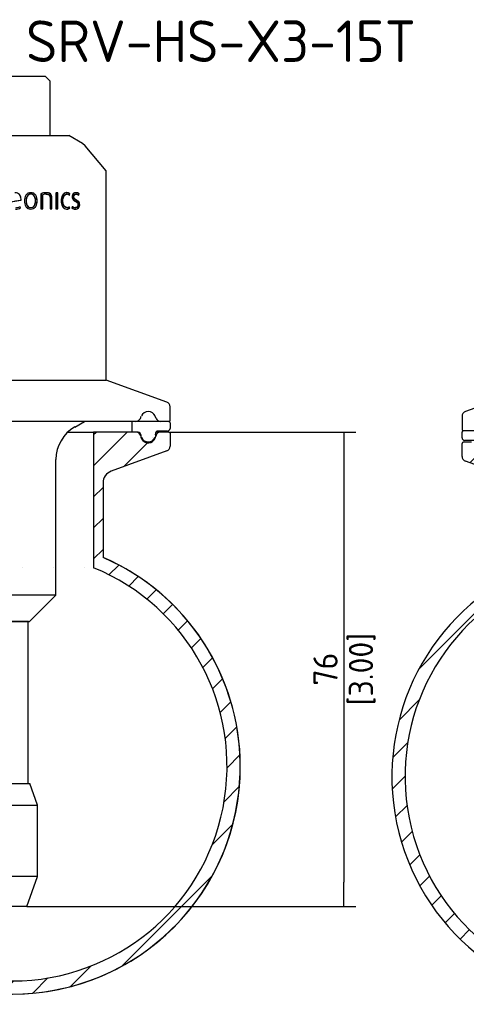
# Paper-space layout 'Sheet1' of a CAD drawing. Header units: millimetres. Extents: x -19 to 280, y -87 to 194.
# Tile 6 of 8: x 133 to 197, y 52 to 194. Entities that reach past the tile are written whole.
import ezdxf
from ezdxf.lldxf.tags import DXFTag

# ---------------------------------------------------------------- set-up
doc = ezdxf.new("R2010")
doc.units = ezdxf.units.MM
for name, color, linetype in [('2.5IN-PIPE_WFT-1', 7, 'Continuous'), ('Default', 7, 'Continuous'), ('SEAL-RING', 7, 'Continuous'), ('SRD-HS-X3-B15T', 7, 'Continuous'), ('SRV-HS-X3-B15T', 7, 'Continuous')]:
    doc.layers.add(name, color=color, linetype=linetype)
doc.styles.add('SEACAD_Solid_Edge_ISO', font='seiso.ttf')
tags = doc.linetypes.add('HIDDEN2', pattern=[4.7625, 3.175, -1.5875]).pattern_tags.tags
tags[6:7] = [DXFTag(74, 4), DXFTag(75, 0), DXFTag(340, '0'), DXFTag(46, 0.0), DXFTag(50, 0.0), DXFTag(44, 0.0), DXFTag(45, 0.0)]
tags[4:5] = [DXFTag(74, 4), DXFTag(75, 0), DXFTag(340, '0'), DXFTag(46, 0.0), DXFTag(50, 0.0), DXFTag(44, 0.0), DXFTag(45, 0.0)]
doc.dimstyles.new('Rheonics_Publish', dxfattribs={"dimtxt": 3.5, "dimasz": 3.5, "dimexe": 1.75, "dimexo": 0, "dimgap": 0.875, "dimtad": 1, "dimdec": 1, "dimlfac": 0.5, "dimdsep": 46, "dimtxsty": 'SEACAD_Solid_Edge_ISO', "dimblk1": '_SE_FILLED', "dimblk2": '_SE_FILLED', "dimsah": 1, "dimcen": 1.75, "dimazin": 0, "dimtfac": 0.5, "dimtdec": 3, "dimtmove": 0, "dimatfit": 3, "dimfxl": 1, "dimarcsym": 0})

# ---------------------------------------------------------------- blocks, each defined once
blk = doc.blocks.new('SE11')
at = {"layer": '2.5IN-PIPE_WFT-1', "linetype": 'Continuous'}
h = blk.add_hatch(dxfattribs=at)
h.set_pattern_fill('LINE', angle=45, style=0)
edge = h.paths.add_edge_path()
edge.add_line((139.6, 138.37), (133.53, 138.37))
edge.add_arc((133.53, 137.65), 0.72, 90, 157)
edge.add_line((132.87, 137.93), (132.72, 137.59))
edge.add_arc((131.73, 138.01), 1.08, 203, 337, ccw=False)
edge.add_line((130.73, 137.59), (130.59, 137.93))
edge.add_arc((129.93, 137.65), 0.72, 23, 90)
edge.add_line((129.93, 138.37), (128.76, 138.37))
edge.add_arc((128.76, 138.19), 0.18, 90, 180)
edge.add_line((128.58, 138.19), (128.58, 136.31))
edge.add_arc((129.3, 136.31), 0.72, 180, 249.9998)
edge.add_line((129.05, 135.63), (137.07, 132.72))
edge.add_arc((136.45, 131.02), 1.8, 0, 70, ccw=False)
edge.add_line((138.25, 131.02), (138.25, 125.19))
edge.add_line((138.25, 125.19), (138.34, 125.19))
edge.add_line((138.34, 125.19), (138.34, 124.98))
edge.add_line((138.34, 124.98), (138.25, 124.98))
edge.add_line((138.25, 124.98), (138.25, 120.26))
edge.add_ellipse((151.3, 90.1), major_axis=(0, 32.86), ratio=1, start_angle=23.3985, end_angle=336.6015)
edge.add_line((164.35, 120.26), (164.35, 131.02))
edge.add_arc((166.15, 131.02), 1.8, 110, 180, ccw=False)
edge.add_line((165.54, 132.72), (173.55, 135.63))
edge.add_arc((173.31, 136.31), 0.72, 290.0002, 360)
edge.add_line((174.03, 136.31), (174.03, 138.19))
edge.add_arc((173.85, 138.19), 0.18, 0, 90)
edge.add_line((173.85, 138.37), (172.68, 138.37))
edge.add_arc((172.68, 137.65), 0.72, 90, 157)
edge.add_line((172.02, 137.93), (171.87, 137.59))
edge.add_arc((170.88, 138.01), 1.08, 203, 337, ccw=False)
edge.add_line((169.88, 137.59), (169.74, 137.93))
edge.add_arc((169.08, 137.65), 0.72, 23, 90)
edge.add_line((169.08, 138.37), (163, 138.37))
edge.add_line((163, 138.37), (163, 118.77))
edge.add_ellipse((151.3, 90.1), major_axis=(0, 30.96), ratio=1, start_angle=22.2012, end_angle=337.7988)
edge.add_line((139.6, 118.77), (139.6, 138.37))
at = {"layer": '2.5IN-PIPE_WFT-1', "color": 7, "linetype": 'Continuous'}
for p, q in [((159.28, 138.37), (163, 138.37)), ((163, 138.37), (163, 118.77)), ((169.08, 138.37), (163, 138.37)), ((169.74, 137.93), (169.88, 137.59)), ((172.02, 137.93), (171.87, 137.59)), ((172.68, 138.37), (172.01, 138.37)), ((173.85, 138.37), (172.68, 138.37)), ((174.03, 138.19), (174.03, 136.31)), ((173.55, 135.63), (165.54, 132.72)), ((164.35, 131.02), (164.35, 120.26))]:
    blk.add_line(p, q, dxfattribs=at)
for centre, radius, start, end in [((169.08, 137.65), 0.72, 23, 90), ((172.68, 137.65), 0.72, 90, 157), ((173.85, 138.19), 0.18, 0, 90), ((170.88, 138.01), 1.08, 203, 337), ((173.31, 136.31), 0.72, 290.0002, 360), ((166.15, 131.02), 1.8, 110, 180), ((151.32, 90.1), 32.86, 0, 66.6231), ((151.32, 90.1), 32.86, 270, 0)]:
    blk.add_arc(centre, radius, start, end, dxfattribs=at)
for major_axis, start_param, end_param in [((-32.86, 0), 5.12077, 10.587193), ((-30.96, 0), -1.183313, 4.324905)]:
    blk.add_ellipse((151.3, 90.1), major_axis=major_axis, ratio=1, start_param=start_param, end_param=end_param, dxfattribs=at)
at = {"layer": 'SEAL-RING', "color": 7, "linetype": 'Continuous'}
for p, q in [((168.49, 139.9), (168.49, 138.33)), ((174.03, 139.68), (174.03, 138.87)), ((169.44, 138.34), (168.49, 138.33)), ((173.67, 138.51), (172.29, 138.51))]:
    blk.add_line(p, q, dxfattribs=at)
for centre, radius, start, end in [((173.67, 139.68), 0.36, 0, 42.2559), ((169.44, 137.98), 0.36, 355.9227, 90.75), ((170.88, 137.88), 1.08, 175.9227, 10.8069), ((172.29, 138.15), 0.36, 90, 190.8069), ((173.67, 138.87), 0.36, 270, 0)]:
    blk.add_arc(centre, radius, start, end, dxfattribs=at)
at = {"layer": 'SRV-HS-X3-B15T', "color": 7, "linetype": 'Continuous'}
for p, q in [((146.62, 189.72), (155.98, 189.72)), ((156.7, 189), (155.98, 189.72)), ((156.7, 181.17), (156.7, 189)), ((143.2, 181.17), (159.4, 181.17)), ((161.37, 180.04), (159.4, 181.17)), ((161.78, 179.68), (161.37, 180.04)), ((164.8, 176.08), (161.78, 179.68)), ((164.8, 145.87), (164.8, 176.08)), ((153.92, 172.71), (153.93, 172.71)), ((155.41, 172.76), (155.41, 170.59)), ((155.62, 170.59), (155.62, 172.62)), ((155.62, 172.62), (155.65, 172.62)), ((155.65, 170.59), (155.65, 172.62)), ((156.14, 172.71), (156.17, 172.71)), ((156.75, 172.15), (156.75, 170.59)), ((156.94, 170.59), (156.94, 172.16)), ((156.94, 172.16), (156.98, 172.16)), ((156.98, 170.59), (156.98, 172.16)), ((157.82, 172.88), (157.6, 172.88)), ((157.6, 172.88), (157.6, 170.59)), ((157.78, 170.59), (157.78, 172.88)), ((157.82, 170.59), (157.82, 172.88)), ((159.11, 172.71), (159.16, 172.71)), ((159.47, 172.6), (159.53, 172.76)), ((159.51, 172.57), (159.58, 172.76)), ((159.53, 172.76), (159.58, 172.76)), ((160.08, 172.33), (160.14, 172.33)), ((160.44, 172.72), (160.5, 172.72)), ((160.8, 172.61), (160.86, 172.76)), ((160.85, 172.57), (160.92, 172.76)), ((160.86, 172.76), (160.92, 172.76)), ((152.43, 170.7), (152.35, 170.9)), ((152.44, 170.7), (152.36, 170.9)), ((152.43, 170.7), (152.44, 170.7)), ((152.5, 171.84), (152.51, 171.97)), ((152.5, 171.84), (152.51, 171.84)), ((152.51, 171.97), (152.51, 171.97)), ((152.51, 171.84), (152.51, 171.97)), ((153.24, 171.73), (153.25, 171.73)), ((153.92, 170.76), (153.93, 170.76)), ((154.83, 171.73), (154.85, 171.73)), ((155.41, 170.59), (155.65, 170.59)), ((156.75, 170.59), (156.98, 170.59)), ((157.6, 170.59), (157.82, 170.59)), ((158.51, 171.73), (158.56, 171.73)), ((159.11, 170.76), (159.16, 170.76)), ((159.53, 170.7), (159.47, 170.86)), ((159.58, 170.7), (159.51, 170.89)), ((159.53, 170.7), (159.58, 170.7)), ((159.97, 170.9), (159.9, 170.7)), ((160.33, 170.75), (160.39, 170.75)), ((160.91, 171.17), (160.98, 171.17)), ((153.92, 170.54), (153.93, 170.54)), ((137.8, 145.87), (164.8, 145.87)), ((173.55, 142.68), (164.8, 145.87)), ((174.03, 140.08), (174.03, 142.01)), ((173.85, 139.9), (128.76, 139.9)), ((160.26, 139.09), (161.66, 139.9)), ((157.56, 114.84), (157.56, 134.42)), ((157.56, 114.84), (145.05, 114.84)), ((153.73, 111.01), (157.56, 114.84)), ((148.87, 111.01), (153.73, 111.01)), ((153.56, 87.61), (153.56, 111.01)), ((148.83, 87.61), (153.78, 87.61)), ((154.9, 84.52), (153.78, 87.61)), ((147.7, 84.52), (154.9, 84.52)), ((154.9, 74.23), (154.9, 84.52)), ((154.9, 74.23), (147.7, 74.23)), ((153.33, 69.9), (154.9, 74.23)), ((153.33, 69.9), (149.28, 69.9))]:
    blk.add_line(p, q, dxfattribs=at)
at = {"layer": 'SRV-HS-X3-B15T', "color": 7, "linetype": 'HIDDEN2'}
for p, q in [((153.92, 172.92), (153.93, 172.92)), ((155.38, 172.76), (155.41, 172.76)), ((155.38, 172.76), (155.38, 170.59)), ((156.14, 172.92), (156.17, 172.92)), ((156.71, 172.15), (156.75, 172.15)), ((156.71, 172.15), (156.71, 170.59)), ((157.56, 172.88), (157.56, 170.59)), ((157.56, 172.88), (157.6, 172.88)), ((159.09, 172.92), (159.15, 172.92)), ((159.46, 172.57), (159.47, 172.6)), ((159.46, 172.57), (159.51, 172.57)), ((159.88, 172.33), (159.94, 172.33)), ((160.43, 172.92), (160.49, 172.92)), ((160.79, 172.57), (160.8, 172.61)), ((160.79, 172.57), (160.85, 172.57)), ((152.35, 170.9), (152.36, 170.9)), ((152.99, 171.73), (153, 171.73)), ((154.59, 171.73), (154.61, 171.73)), ((155.38, 170.59), (155.41, 170.59)), ((156.71, 170.59), (156.75, 170.59)), ((157.56, 170.59), (157.6, 170.59)), ((158.29, 171.73), (158.34, 171.73)), ((159.47, 170.86), (159.46, 170.89)), ((159.46, 170.89), (159.51, 170.89)), ((159.91, 170.9), (159.84, 170.7)), ((159.84, 170.7), (159.9, 170.7)), ((159.91, 170.9), (159.97, 170.9)), ((160.36, 171.67), (160.42, 171.67)), ((160.73, 171.18), (160.8, 171.18)), ((159.09, 170.54), (159.15, 170.54)), ((160.33, 170.54), (160.39, 170.54)), ((169.74, 140.34), (169.88, 140.68)), ((172.02, 140.34), (171.87, 140.68)), ((149.05, 111.05), (153.56, 111.05)), ((153.6, 111.01), (153.56, 111.05)), ((153.56, 111.01), (153.56, 111.05)), ((153.56, 87.57), (149.05, 87.57)), ((153.56, 87.57), (153.56, 87.61)), ((153.56, 87.57), (153.6, 87.61))]:
    blk.add_line(p, q, dxfattribs=at)
for centre, radius, start, end in [((156.14, 171.02), 1.9, 90.0282, 113.4632), ((159.09, 172.24), 0.683, 87.7439, 89.7906), ((159.1, 172.16), 0.55, 49.4937, 89.1971), ((160.43, 172.26), 0.66, 87.8882, 90.2081), ((160.42, 172.17), 0.541, 47.7727, 88.4379), ((151.75, 172.08), 1.33, 269.4528, 296.958), ((159.1, 171.31), 0.549, 270.757, 310.5579), ((160.35, 171.44), 0.894, 235.4818, 269.0063), ((160.37, 171.53), 0.784, 234.5294, 238.5855), ((159.09, 171.22), 0.672, 269.8851, 271.6415), ((170.88, 140.26), 1.08, 90, 157), ((170.88, 140.26), 1.08, 23, 90), ((169.08, 140.62), 0.72, 270, 337), ((172.68, 140.62), 0.72, 203, 270)]:
    blk.add_arc(centre, radius, start, end, dxfattribs=at)
at = {"layer": 'SRV-HS-X3-B15T', "color": 7, "linetype": 'Continuous'}
for centre, radius, start, end in [((156.17, 170.99), 1.93, 90.0202, 113.3188), ((156.12, 171.3), 1.41, 89.3874, 110.9759), ((156.16, 171.28), 1.43, 89.3883, 110.8421), ((159.09, 172.24), 0.683, 50.3241, 87.7439), ((159.14, 172.23), 0.69, 50.5383, 89.8215), ((159.15, 172.15), 0.556, 49.7114, 89.2317), ((160.43, 172.26), 0.66, 49.6129, 87.8882), ((160.49, 172.25), 0.667, 49.8291, 90.2386), ((160.49, 172.17), 0.547, 48.0022, 88.473), ((151.76, 172.08), 1.53, 268.8458, 296.201), ((151.76, 172.1), 1.55, 268.8475, 296.0375), ((151.75, 172.1), 1.35, 269.45, 296.7909), ((159.09, 171.22), 0.672, 271.6415, 310.0004), ((159.14, 171.24), 0.694, 270.3082, 309.3321), ((159.15, 171.31), 0.554, 270.7228, 310.3397), ((160.41, 171.45), 0.904, 235.684, 269.026), ((160.37, 171.53), 0.784, 238.5855, 266.9751), ((160.43, 171.54), 0.793, 234.7339, 267.0086), ((173.31, 142.01), 0.72, 0, 70), ((173.85, 140.08), 0.18, 270, 0), ((162.96, 134.42), 5.4, 120, 180)]:
    blk.add_arc(centre, radius, start, end, dxfattribs=at)
for points, knots in [([(152.51, 171.97), (152.51, 172.22), (152.45, 172.47), (152.21, 172.74), (152.1, 172.81), (151.88, 172.9), (151.75, 172.92), (151.63, 172.92)], [0, 0, 0, 0, 0.5, 0.5, 0.75, 0.75, 1, 1, 1, 1]), ([(152.51, 171.97), (152.5, 172.22), (152.44, 172.47), (152.2, 172.74), (152.1, 172.81), (151.92, 172.88), (151.84, 172.9), (151.77, 172.91)], [0, 0, 0, 0, 0.5, 0.5, 0.75, 0.75, 0.9039685, 0.9039685, 0.9039685, 0.9039685]), ([(153.93, 172.92), (153.79, 172.92), (153.65, 172.89), (153.4, 172.76), (153.3, 172.66), (153.06, 172.31), (153.01, 172.02), (153, 171.73)], [0, 0, 0, 0, 0.25, 0.25, 0.5, 0.5, 1, 1, 1, 1]), ([(153.92, 172.71), (153.81, 172.71), (153.69, 172.69), (153.5, 172.57), (153.43, 172.48), (153.27, 172.19), (153.24, 171.96), (153.24, 171.73)], [0, 0, 0, 0, 0.25, 0.25, 0.5, 0.5, 1, 1, 1, 1]), ([(153.93, 172.71), (153.82, 172.71), (153.71, 172.69), (153.52, 172.57), (153.44, 172.48), (153.28, 172.19), (153.25, 171.96), (153.25, 171.73)], [0, 0, 0, 0, 0.25, 0.25, 0.5, 0.5, 1, 1, 1, 1]), ([(154.83, 171.73), (154.82, 172.02), (154.78, 172.31), (154.55, 172.66), (154.44, 172.76), (154.2, 172.89), (154.06, 172.92), (153.92, 172.92)], [0, 0, 0, 0, 0.5, 0.5, 0.75, 0.75, 1, 1, 1, 1]), ([(154.85, 171.73), (154.85, 172.02), (154.8, 172.31), (154.57, 172.66), (154.46, 172.76), (154.22, 172.89), (154.07, 172.92), (153.93, 172.92)], [0, 0, 0, 0, 0.5, 0.5, 0.75, 0.75, 1, 1, 1, 1]), ([(154.61, 171.73), (154.61, 171.96), (154.58, 172.19), (154.42, 172.48), (154.35, 172.57), (154.16, 172.68), (154.05, 172.71), (153.93, 172.71)], [0, 0, 0, 0, 0.5, 0.5, 0.75, 0.75, 1, 1, 1, 1]), ([(156.94, 172.16), (156.94, 172.27), (156.92, 172.38), (156.85, 172.58), (156.79, 172.67), (156.56, 172.87), (156.36, 172.91), (156.16, 172.92)], [0, 0, 0, 0, 0.25, 0.25, 0.5, 0.5, 0.9840338, 0.9840338, 0.9840338, 0.9840338]), ([(156.98, 172.16), (156.98, 172.27), (156.96, 172.38), (156.89, 172.58), (156.83, 172.67), (156.59, 172.88), (156.38, 172.92), (156.17, 172.92)], [0, 0, 0, 0, 0.25, 0.25, 0.5, 0.5, 1, 1, 1, 1]), ([(156.17, 172.71), (156.23, 172.71), (156.28, 172.71), (156.34, 172.7), (156.39, 172.68), (156.45, 172.67), (156.5, 172.64), (156.54, 172.61), (156.58, 172.58), (156.62, 172.54), (156.65, 172.51), (156.68, 172.46), (156.7, 172.41), (156.72, 172.36), (156.74, 172.31), (156.74, 172.26), (156.75, 172.22), (156.75, 172.19), (156.75, 172.15)], [0, 0, 0, 0, 0.189209, 0.189209, 0.189209, 0.380254, 0.380254, 0.380254, 0.549251, 0.549251, 0.549251, 0.718433, 0.718433, 0.718433, 0.886498, 0.886498, 0.886498, 1, 1, 1, 1]), ([(159.15, 172.92), (159.03, 172.92), (158.91, 172.89), (158.7, 172.76), (158.6, 172.66), (158.39, 172.32), (158.35, 172.02), (158.34, 171.73)], [0, 0, 0, 0, 0.25, 0.25, 0.5, 0.5, 1, 1, 1, 1]), ([(158.51, 171.73), (158.51, 171.96), (158.54, 172.19), (158.69, 172.48), (158.76, 172.57), (158.92, 172.68), (159.01, 172.7), (159.11, 172.71)], [0, 0, 0, 0, 0.5, 0.5, 0.75, 0.75, 1, 1, 1, 1]), ([(158.56, 171.73), (158.56, 171.96), (158.59, 172.2), (158.74, 172.48), (158.81, 172.57), (158.97, 172.68), (159.07, 172.7), (159.16, 172.71)], [0, 0, 0, 0, 0.5, 0.5, 0.75, 0.75, 1, 1, 1, 1]), ([(160.49, 172.92), (160.36, 172.92), (160.22, 172.88), (160.01, 172.68), (159.95, 172.51), (159.94, 172.33)], [0, 0, 0, 0, 0.5, 0.5, 1, 1, 1, 1]), ([(159.94, 172.33), (159.95, 172.16), (160, 172), (160.19, 171.78), (160.31, 171.72), (160.42, 171.67)], [0, 0, 0, 0, 0.5, 0.5, 1, 1, 1, 1]), ([(160.08, 172.33), (160.08, 172.37), (160.09, 172.42), (160.1, 172.46), (160.11, 172.5), (160.13, 172.54), (160.15, 172.57), (160.17, 172.6), (160.2, 172.63), (160.22, 172.65), (160.25, 172.67), (160.28, 172.68), (160.31, 172.7), (160.35, 172.71), (160.4, 172.71), (160.44, 172.72)], [0, 0, 0, 0, 0.195659, 0.195659, 0.195659, 0.387082, 0.387082, 0.387082, 0.559453, 0.559453, 0.559453, 0.75248, 0.75248, 0.75248, 1, 1, 1, 1]), ([(160.44, 171.86), (160.36, 171.9), (160.27, 171.94), (160.16, 172.05), (160.13, 172.1), (160.09, 172.21), (160.08, 172.27), (160.08, 172.33)], [0, 0, 0, 0, 0.5, 0.5, 0.75, 0.75, 1, 1, 1, 1]), ([(160.14, 172.33), (160.14, 172.37), (160.14, 172.42), (160.16, 172.46), (160.17, 172.5), (160.19, 172.54), (160.21, 172.57), (160.23, 172.6), (160.25, 172.62), (160.28, 172.64), (160.31, 172.67), (160.34, 172.68), (160.37, 172.69), (160.41, 172.71), (160.46, 172.71), (160.5, 172.72)], [0, 0, 0, 0, 0.193798, 0.193798, 0.193798, 0.383419, 0.383419, 0.383419, 0.554943, 0.554943, 0.554943, 0.747444, 0.747444, 0.747444, 1, 1, 1, 1]), ([(160.5, 171.86), (160.42, 171.9), (160.33, 171.94), (160.22, 172.05), (160.19, 172.1), (160.15, 172.21), (160.14, 172.27), (160.14, 172.33)], [0, 0, 0, 0, 0.5, 0.5, 0.75, 0.75, 1, 1, 1, 1]), ([(153, 171.73), (153.01, 171.45), (153.06, 171.16), (153.29, 170.8), (153.4, 170.7), (153.65, 170.57), (153.79, 170.55), (153.93, 170.54)], [0, 0, 0, 0, 0.5, 0.5, 0.75, 0.75, 1, 1, 1, 1]), ([(153.24, 171.73), (153.24, 171.51), (153.27, 171.28), (153.43, 170.99), (153.5, 170.9), (153.69, 170.78), (153.81, 170.76), (153.92, 170.76)], [0, 0, 0, 0, 0.5, 0.5, 0.75, 0.75, 1, 1, 1, 1]), ([(153.25, 171.73), (153.25, 171.51), (153.28, 171.28), (153.44, 170.98), (153.52, 170.9), (153.71, 170.78), (153.82, 170.76), (153.93, 170.76)], [0, 0, 0, 0, 0.5, 0.5, 0.75, 0.75, 1, 1, 1, 1]), ([(153.93, 170.54), (154.06, 170.55), (154.2, 170.57), (154.44, 170.7), (154.55, 170.8), (154.78, 171.16), (154.82, 171.45), (154.83, 171.73)], [0.0055382, 0.0055382, 0.0055382, 0.0055382, 0.25, 0.25, 0.5, 0.5, 1, 1, 1, 1]), ([(153.93, 170.76), (154.04, 170.76), (154.16, 170.78), (154.35, 170.9), (154.42, 170.98), (154.58, 171.28), (154.61, 171.51), (154.61, 171.73)], [0, 0, 0, 0, 0.25, 0.25, 0.5, 0.5, 1, 1, 1, 1]), ([(153.93, 170.54), (154.07, 170.55), (154.21, 170.57), (154.46, 170.7), (154.57, 170.8), (154.8, 171.15), (154.85, 171.45), (154.85, 171.73)], [0, 0, 0, 0, 0.25, 0.25, 0.5, 0.5, 1, 1, 1, 1]), ([(158.34, 171.73), (158.35, 171.45), (158.39, 171.15), (158.6, 170.8), (158.7, 170.71), (158.91, 170.58), (159.03, 170.55), (159.15, 170.54)], [0, 0, 0, 0, 0.5, 0.5, 0.75, 0.75, 1, 1, 1, 1]), ([(159.11, 170.76), (158.92, 170.77), (158.74, 170.89), (158.54, 171.27), (158.51, 171.51), (158.51, 171.73)], [0, 0, 0, 0, 0.5, 0.5, 1, 1, 1, 1]), ([(159.16, 170.76), (158.97, 170.77), (158.79, 170.89), (158.59, 171.27), (158.56, 171.51), (158.56, 171.73)], [0, 0, 0, 0, 0.5, 0.5, 1, 1, 1, 1]), ([(160.36, 170.54), (160.49, 170.55), (160.62, 170.59), (160.79, 170.74), (160.83, 170.81), (160.9, 170.98), (160.91, 171.08), (160.91, 171.17)], [0.0347532, 0.0347532, 0.0347532, 0.0347532, 0.5, 0.5, 0.75, 0.75, 1, 1, 1, 1]), ([(160.8, 171.18), (160.79, 171.13), (160.79, 171.07), (160.77, 171.03), (160.76, 170.99), (160.75, 170.95), (160.73, 170.92), (160.71, 170.89), (160.68, 170.86), (160.66, 170.84), (160.62, 170.81), (160.58, 170.79), (160.53, 170.77), (160.49, 170.76), (160.44, 170.75), (160.39, 170.75)], [0, 0, 0, 0, 0.194014, 0.194014, 0.194014, 0.355281, 0.355281, 0.355281, 0.515947, 0.515947, 0.515947, 0.745283, 0.745283, 0.745283, 1, 1, 1, 1]), ([(160.39, 170.54), (160.53, 170.55), (160.68, 170.58), (160.85, 170.74), (160.9, 170.81), (160.96, 170.98), (160.98, 171.07), (160.98, 171.17)], [0, 0, 0, 0, 0.5, 0.5, 0.75, 0.75, 1, 1, 1, 1]), ([(160.42, 171.67), (160.51, 171.62), (160.6, 171.58), (160.71, 171.46), (160.74, 171.42), (160.79, 171.31), (160.79, 171.24), (160.8, 171.18)], [0, 0, 0, 0, 0.5, 0.5, 0.75, 0.75, 1, 1, 1, 1]), ([(160.91, 171.17), (160.91, 171.35), (160.86, 171.52), (160.67, 171.74), (160.56, 171.8), (160.44, 171.86)], [0, 0, 0, 0, 0.5, 0.5, 1, 1, 1, 1]), ([(160.98, 171.17), (160.97, 171.35), (160.93, 171.52), (160.74, 171.74), (160.62, 171.8), (160.5, 171.86)], [0, 0, 0, 0, 0.5, 0.5, 1, 1, 1, 1])]:
    blk.add_open_spline(points, degree=3, knots=knots, dxfattribs=at)
at = {"layer": 'SRV-HS-X3-B15T', "color": 7, "linetype": 'HIDDEN2'}
for points, knots in [([(153.92, 172.92), (153.78, 172.92), (153.64, 172.89), (153.39, 172.76), (153.28, 172.66), (153.05, 172.31), (153, 172.02), (152.99, 171.73)], [0, 0, 0, 0, 0.25, 0.25, 0.5, 0.5, 1, 1, 1, 1]), ([(154.59, 171.73), (154.58, 171.96), (154.56, 172.18), (154.4, 172.48), (154.33, 172.57), (154.14, 172.68), (154.03, 172.71), (153.92, 172.71)], [0, 0, 0, 0, 0.5, 0.5, 0.75, 0.75, 1, 1, 1, 1]), ([(156.14, 172.71), (156.2, 172.71), (156.25, 172.71), (156.31, 172.69), (156.36, 172.68), (156.42, 172.66), (156.47, 172.64), (156.51, 172.61), (156.55, 172.58), (156.59, 172.54), (156.62, 172.5), (156.65, 172.46), (156.67, 172.41), (156.69, 172.36), (156.7, 172.31), (156.71, 172.25), (156.71, 172.22), (156.71, 172.18), (156.71, 172.15)], [0, 0, 0, 0, 0.191866, 0.191866, 0.191866, 0.385725, 0.385725, 0.385725, 0.553964, 0.553964, 0.553964, 0.722235, 0.722235, 0.722235, 0.891223, 0.891223, 0.891223, 1, 1, 1, 1]), ([(159.09, 172.92), (158.98, 172.92), (158.86, 172.89), (158.65, 172.76), (158.55, 172.66), (158.34, 172.31), (158.3, 172.02), (158.29, 171.73)], [0, 0, 0, 0, 0.25, 0.25, 0.5, 0.5, 1, 1, 1, 1]), ([(160.43, 172.92), (160.3, 172.92), (160.16, 172.88), (159.95, 172.68), (159.89, 172.5), (159.88, 172.33)], [0, 0, 0, 0, 0.5, 0.5, 1, 1, 1, 1]), ([(159.88, 172.33), (159.89, 172.16), (159.94, 172), (160.13, 171.78), (160.25, 171.72), (160.36, 171.67)], [0, 0, 0, 0, 0.5, 0.5, 1, 1, 1, 1]), ([(152.99, 171.73), (153, 171.45), (153.05, 171.16), (153.28, 170.8), (153.38, 170.7), (153.63, 170.57), (153.78, 170.55), (153.92, 170.54)], [0, 0, 0, 0, 0.5, 0.5, 0.75, 0.75, 1, 1, 1, 1]), ([(153.92, 170.76), (154.03, 170.76), (154.14, 170.78), (154.33, 170.9), (154.4, 170.99), (154.56, 171.28), (154.58, 171.51), (154.59, 171.73)], [0, 0, 0, 0, 0.25, 0.25, 0.5, 0.5, 1, 1, 1, 1]), ([(158.29, 171.73), (158.3, 171.45), (158.34, 171.15), (158.55, 170.8), (158.64, 170.71), (158.86, 170.58), (158.98, 170.55), (159.09, 170.54)], [0, 0, 0, 0, 0.5, 0.5, 0.75, 0.75, 1, 1, 1, 1]), ([(160.73, 171.18), (160.73, 171.13), (160.72, 171.07), (160.71, 171.03), (160.7, 170.99), (160.68, 170.95), (160.66, 170.92), (160.64, 170.89), (160.62, 170.86), (160.59, 170.84), (160.56, 170.81), (160.51, 170.79), (160.47, 170.77), (160.42, 170.76), (160.38, 170.75), (160.33, 170.75)], [0, 0, 0, 0, 0.195845, 0.195845, 0.195845, 0.357847, 0.357847, 0.357847, 0.51927, 0.51927, 0.51927, 0.747915, 0.747915, 0.747915, 1, 1, 1, 1]), ([(160.36, 171.67), (160.45, 171.62), (160.53, 171.58), (160.65, 171.46), (160.68, 171.42), (160.72, 171.31), (160.73, 171.24), (160.73, 171.18)], [0, 0, 0, 0, 0.5, 0.5, 0.75, 0.75, 1, 1, 1, 1])]:
    blk.add_open_spline(points, degree=3, knots=knots, dxfattribs=at)
for points in [[(156.16, 172.92), (156.15, 172.92), (156.15, 172.92), (156.14, 172.92)], [(160.33, 170.54), (160.34, 170.54), (160.35, 170.54), (160.36, 170.54)]]:
    blk.add_open_spline(points, degree=3, dxfattribs=at)
at = {"layer": 'SRV-HS-X3-B15T', "color": 7, "linetype": 'Continuous'}
for points in [[(150.9, 171.6), (151.44, 171.68), (151.98, 171.76), (152.51, 171.84)], [(151.3, 171.66), (151.7, 171.72), (152.1, 171.78), (152.5, 171.84)]]:
    blk.add_open_spline(points, degree=3, dxfattribs=at)
blk = doc.blocks.new('SE16')
at = {"layer": '2.5IN-PIPE_WFT-1', "linetype": 'Continuous'}
h = blk.add_hatch(dxfattribs=at)
h.set_pattern_fill('LINE', angle=45, style=0)
edge = h.paths.add_edge_path()
edge.add_line((227.23, 136.9), (221.16, 136.9))
edge.add_arc((221.16, 136.18), 0.72, 90, 157)
edge.add_line((220.49, 136.46), (220.35, 136.12))
edge.add_arc((219.35, 136.54), 1.08, 203, 337, ccw=False)
edge.add_line((218.36, 136.12), (218.21, 136.46))
edge.add_arc((217.55, 136.18), 0.72, 23, 90)
edge.add_line((217.55, 136.9), (216.38, 136.9))
edge.add_arc((216.38, 136.72), 0.18, 90, 180)
edge.add_line((216.2, 136.72), (216.2, 134.84))
edge.add_arc((216.92, 134.84), 0.72, 180, 249.9998)
edge.add_line((216.68, 134.16), (224.69, 131.25))
edge.add_arc((224.08, 129.55), 1.8, 0, 70, ccw=False)
edge.add_line((225.88, 129.55), (225.88, 123.72))
edge.add_line((225.88, 123.72), (225.97, 123.72))
edge.add_line((225.97, 123.72), (225.97, 123.51))
edge.add_line((225.97, 123.51), (225.88, 123.51))
edge.add_line((225.88, 123.51), (225.88, 118.79))
edge.add_ellipse((238.93, 88.63), major_axis=(0, 32.86), ratio=1, start_angle=23.3985, end_angle=336.6015)
edge.add_line((251.98, 118.79), (251.98, 129.55))
edge.add_arc((253.78, 129.55), 1.8, 110, 180, ccw=False)
edge.add_line((253.16, 131.25), (261.18, 134.16))
edge.add_arc((260.93, 134.84), 0.72, 290.0002, 360)
edge.add_line((261.65, 134.84), (261.65, 136.72))
edge.add_arc((261.47, 136.72), 0.18, 0, 90)
edge.add_line((261.47, 136.9), (260.31, 136.9))
edge.add_arc((260.31, 136.18), 0.72, 90, 157)
edge.add_line((259.64, 136.46), (259.5, 136.12))
edge.add_arc((258.5, 136.54), 1.08, 203, 337, ccw=False)
edge.add_line((257.51, 136.12), (257.36, 136.46))
edge.add_arc((256.7, 136.18), 0.72, 23, 90)
edge.add_line((256.7, 136.9), (250.63, 136.9))
edge.add_line((250.63, 136.9), (250.63, 117.3))
edge.add_ellipse((238.93, 88.63), major_axis=(0, 30.96), ratio=1, start_angle=22.2012, end_angle=337.7988)
edge.add_line((227.23, 117.3), (227.23, 136.9))
at = {"layer": '2.5IN-PIPE_WFT-1', "color": 7, "linetype": 'Continuous'}
for p, q in [((216.2, 134.84), (216.2, 136.72)), ((217.55, 136.9), (216.38, 136.9)), ((224.69, 131.25), (216.68, 134.16))]:
    blk.add_line(p, q, dxfattribs=at)
for centre, radius, start, end in [((216.38, 136.72), 0.18, 90, 180), ((216.92, 134.84), 0.72, 180, 249.9998)]:
    blk.add_arc(centre, radius, start, end, dxfattribs=at)
for major_axis, start_param, end_param in [((-32.86, 0), 5.12077, 10.587193), ((-30.96, 0), -1.183313, 4.324905)]:
    blk.add_ellipse((238.93, 88.63), major_axis=major_axis, ratio=1, start_param=start_param, end_param=end_param, dxfattribs=at)
at = {"layer": 'SEAL-RING', "color": 7, "linetype": 'Continuous'}
for p, q in [((216.2, 137.52), (216.2, 138.33)), ((217.94, 137.16), (216.56, 137.16))]:
    blk.add_line(p, q, dxfattribs=at)
for centre, start, end in [((216.56, 138.33), 137.7441, 180), ((216.56, 137.52), 180, 270)]:
    blk.add_arc(centre, 0.36, start, end, dxfattribs=at)
at = {"layer": 'SRD-HS-X3-B15T', "color": 7, "linetype": 'Continuous'}
for p, q in [((225.43, 144.52), (216.68, 141.33)), ((216.2, 140.65), (216.2, 138.73)), ((261.47, 138.55), (216.38, 138.55))]:
    blk.add_line(p, q, dxfattribs=at)
for centre, radius, start, end in [((216.92, 140.65), 0.72, 110, 180), ((216.38, 138.73), 0.18, 180, 270)]:
    blk.add_arc(centre, radius, start, end, dxfattribs=at)
blk = doc.blocks.new('_SE_FILLED')
at = {"color": 0}
blk.add_line((0, 0), (-1, 0), dxfattribs=at)
blk.add_solid([(0, 0), (-1, -0.1665), (-1, 0.1665), (0, 0)], dxfattribs=at)
blk = doc.blocks.new('DMBLK46')
at = {"layer": 'Default', "color": 0, "linetype": 'Continuous', "lineweight": -2, "transparency": 16777216}
for p, q in [((154.33, 134.87), (181.36, 134.87)), ((179.61, 131.37), (179.61, 69.9)), ((133.81, 66.4), (181.36, 66.4))]:
    blk.add_line(p, q, dxfattribs=at)
at = {"layer": 'Defpoints', "color": 0, "linetype": 'Continuous', "transparency": 16777216}
for p in [(154.33, 134.87), (133.81, 66.4), (179.61, 66.4)]:
    blk.add_point(p, dxfattribs=at)
at = {"layer": 'Default', "color": 0, "linetype": 'Continuous', "lineweight": -2, "transparency": 16777216, "xscale": 3.5, "yscale": 3.5, "zscale": 3.5}
for p, rotation in [((179.61, 134.87), 90), ((179.61, 66.4), 270)]:
    blk.add_blockref('_SE_FILLED', p, dxfattribs=dict(at, rotation=rotation))
at = {"layer": 'Default', "color": 0, "linetype": 'Continuous', "transparency": 16777216, "char_height": 3.5, "attachment_point": 5, "rotation": 90, "style": 'SEACAD_Solid_Edge_ISO'}
for s, insert in [('[3.00]', (182.26, 100.64)), ('\\A1;76', (176.96, 100.64))]:
    blk.add_mtext(s, dxfattribs=dict(at, insert=insert))

psp = doc.layouts.new('Sheet1')

# ---------------------------------------------------------------- block references
at = {"layer": 'Default'}
for name in ['SE11', 'SE16']:
    psp.add_blockref(name, (-19.518, -3.5), dxfattribs=at)

# ---------------------------------------------------------------- texts
at = {"layer": 'Default', "insert": (133.715, 194.283), "char_height": 6, "width": 48.15001, "attachment_point": 1}
psp.add_mtext('{\\fSolid Edge ISO|b0||i0||c0|p34;\\C7;\\H6.;\\W1.;SRV-HS-X3-15T}', dxfattribs=at)

# ---------------------------------------------------------------- dimensions: what is measured, and where the dimension line sits
at = {"layer": 'Default', "color": 7, "linetype": 'Continuous'}
dim = psp.add_linear_dim(base=(179.611, 66.403), p1=(154.331, 134.871), p2=(133.811, 66.403), angle=90, text='\\A1;<>', dimstyle='Rheonics_Publish', override={"dimdec": 0, "dimlfac": 1.111111, "dimpost": '\\X'}, dxfattribs=at)
dim.commit()
dim.dimension.update_dxf_attribs({"geometry": 'DMBLK46', "text_midpoint": (179.611, 100.637), "dimtype": 160})

doc.saveas('drawing.dxf')
